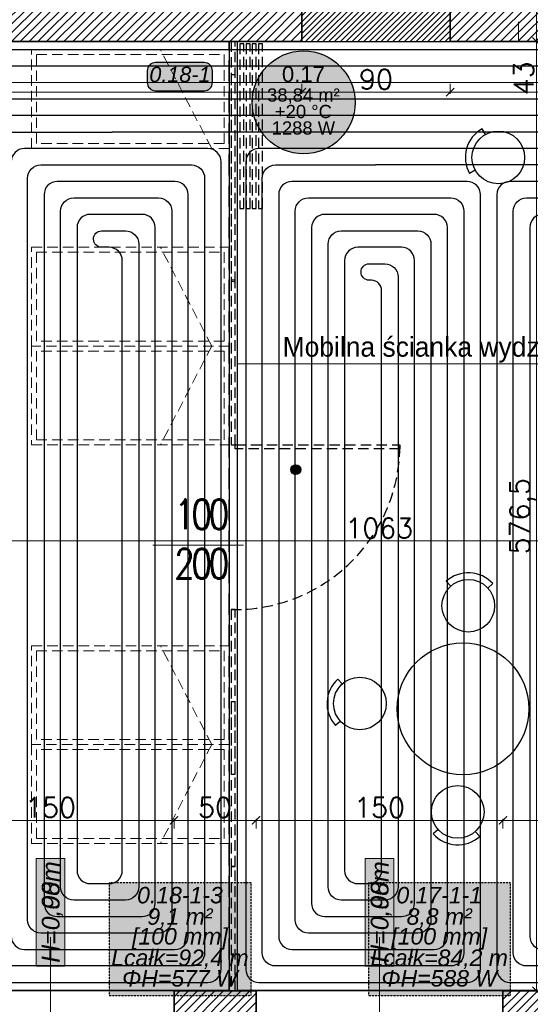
# Model space of a CAD drawing. Header units: millimetres. Extents: x -740 to 33545, y -26688 to 22494.
# Tile 82 of 256: x 9245 to 9555, y 9775 to 10373. Entities that reach past the tile are written whole.
import ezdxf
from ezdxf.enums import TextEntityAlignment as Align
from ezdxf.lldxf.tags import DXFTag

# ---------------------------------------------------------------- set-up
doc = ezdxf.new("R2010")
doc.units = ezdxf.units.MM
doc.header["$MEASUREMENT"] = 0
doc.linetypes.add('DASHED2', pattern=[9.525, 6.35, -3.175])
doc.linetypes.add('HIDDENX2', pattern=[0.1905, 0.127, -0.0635])
doc.layers.get('Defpoints').update_dxf_attribs({"color": 252})
doc.layers.add('_I_EKO_PODKLAD 3', color=252, linetype='Continuous')
doc.layers.add('tabelki opis', color=252, linetype='Continuous')
for name, color, linetype, lineweight in [('A_istniejące ściany', 252, 'Continuous', 35), ('A_l.przerywana', 252, 'ICAD_ISO03W100', 9), ('A_opisy', 252, 'Continuous', 15), ('A_wyposażenie', 252, 'Continuous', 9), ('l. przekrojowa', 252, 'Continuous', 30), ('l.wypełnien', 252, 'Continuous', 5), ('Nowe_820-G Rysunki Obrazki_Nr_pióra__1', 252, 'Continuous', 13), ('wymiarowanie', 252, 'Continuous', 9)]:
    doc.layers.add(name, color=color, linetype=linetype, lineweight=lineweight)
for name, color, linetype, lineweight, true_color in [('IS_Floors zone', 7, 'Continuous', 25, 0x008000), ('IS_Heating_cooling floor', 7, 'HIDDENX2', 25, 0x008000), ('IS_Przyłącze (powrotne)', 5, 'Continuous', 25, 0x0000ff), ('IS_Przyłącze (zasilające)', 1, 'Continuous', 25, 0xff0000), ('IS_Room (Automatic)', 7, 'Continuous', 25, 0x000000), ('IS_Strefa podłóg', 7, 'Continuous', 25, 0x008000), ('IS_Wężownica OChP', 7, 'Continuous', 25, 0x800080)]:
    doc.layers.add(name, color=color, linetype=linetype, lineweight=lineweight, true_color=true_color)
doc.styles.add('1-100', font='simplex.shx', dxfattribs={"width": 0.8, "height": 15})
doc.styles.add('Arial_____', font='arial.ttf')
doc.styles.add('Arial__I__', font='ariali.ttf')
doc.styles.add('ARIALL', font='GOTHIC.TTF', dxfattribs={"height": 40})
doc.styles.add('ROMANS', font='romans')
doc.styles.add('styl2', font='simplex.shx')
tags = doc.linetypes.add('ICAD_ISO03W100', pattern=[30, 12, -18]).pattern_tags.tags
tags[6:7] = [DXFTag(74, 4), DXFTag(75, 0), DXFTag(340, '0'), DXFTag(46, 1.0), DXFTag(50, 0.0), DXFTag(44, 0.0), DXFTag(45, 0.0)]
tags[4:5] = [DXFTag(74, 4), DXFTag(75, 0), DXFTag(340, '0'), DXFTag(46, 1.0), DXFTag(50, 0.0), DXFTag(44, 0.0), DXFTag(45, 0.0)]
doc.dimstyles.new('Skala 1-50', dxfattribs={"dimtxt": 12, "dimasz": 5, "dimexe": 1, "dimexo": 1, "dimgap": 1.5, "dimtad": 1, "dimdec": 1, "dimrnd": 0.5, "dimtxsty": 'styl2', "dimblk": 'ARCHTICK', "dimcen": 5, "dimadec": 0, "dimazin": 0, "dimtfac": 1, "dimtdec": 1, "dimtmove": 1, "dimatfit": 3, "dimldrblk": 'ARCHTICK', "dimfxl": 0, "dimlwd": -1, "dimlwe": -1, "dimarcsym": 0})

# ---------------------------------------------------------------- blocks, each defined once
blk = doc.blocks.new('_ArchTick')
at = {"color": 0, "linetype": 'ByBlock', "const_width": 0.15}
blk.add_lwpolyline([(-0.5, -0.5), (0.5, 0.5)], dxfattribs=at)
blk = doc.blocks.new('*D1187')
at = {"layer": 'Defpoints', "color": 0}
for p in [(9574.19, 10402.52), (9559.18, 10359.34), (9574.19, 10359.34)]:
    blk.add_point(p, dxfattribs=at)
at = {"layer": 'wymiarowanie', "color": 0}
for p, q in [((9564.18, 10402.52), (9558.18, 10402.52)), ((9559.18, 10402.52), (9559.18, 10359.34)), ((9564.18, 10359.34), (9558.18, 10359.34)), ((9559.18, 10359.34), (9559.18, 10326.72))]:
    blk.add_line(p, q, dxfattribs=at)
at = {"layer": 'wymiarowanie', "color": 0, "xscale": 5, "yscale": 5, "zscale": 5}
for p, rotation in [((9559.18, 10402.52), 90), ((9559.18, 10359.34), 270)]:
    blk.add_blockref('_ArchTick', p, dxfattribs=dict(at, rotation=rotation))
at = {"layer": 'wymiarowanie', "color": 0, "insert": (9551.38, 10336.94), "char_height": 12, "attachment_point": 5, "rotation": 90, "style": 'styl2'}
blk.add_mtext('43', dxfattribs=at)
blk = doc.blocks.new('*D1188')
at = {"layer": 'Defpoints', "color": 0}
for p in [(9574.19, 10359.34), (9559.18, 9782.76), (9587.01, 9782.76)]:
    blk.add_point(p, dxfattribs=at)
at = {"layer": 'wymiarowanie', "color": 0}
for p, q in [((9564.18, 10359.34), (9558.18, 10359.34)), ((9559.18, 10359.34), (9559.18, 9782.76)), ((9564.18, 9782.76), (9558.18, 9782.76))]:
    blk.add_line(p, q, dxfattribs=at)
at = {"layer": 'wymiarowanie', "color": 0, "xscale": 5, "yscale": 5, "zscale": 5}
for p, rotation in [((9559.18, 10359.34), 90), ((9559.18, 9782.76), 270)]:
    blk.add_blockref('_ArchTick', p, dxfattribs=dict(at, rotation=rotation))
at = {"layer": 'wymiarowanie', "color": 0, "insert": (9550.84, 10071.05), "char_height": 12, "attachment_point": 5, "rotation": 90, "style": 'styl2'}
blk.add_mtext('576,5', dxfattribs=at)
blk = doc.blocks.new('*D2227')
at = {"layer": 'Defpoints', "color": 0}
for p in [(8932.19, 10064.95), (9995.19, 10064.95), (8932.19, 10055.97)]:
    blk.add_point(p, dxfattribs=at)
at = {"layer": 'wymiarowanie', "color": 0}
for p, q in [((8932.19, 10060.97), (8932.19, 10054.97)), ((9995.19, 10060.97), (9995.19, 10054.97)), ((9995.19, 10055.97), (8932.19, 10055.97))]:
    blk.add_line(p, q, dxfattribs=at)
at = {"layer": 'wymiarowanie', "color": 0, "xscale": 5, "yscale": 5, "zscale": 5, "rotation": 180}
blk.add_blockref('_ArchTick', (8932.19, 10055.97), dxfattribs=at)
at = {"layer": 'wymiarowanie', "color": 0, "xscale": 5, "yscale": 5, "zscale": 5}
blk.add_blockref('_ArchTick', (9995.19, 10055.97), dxfattribs=at)
at = {"layer": 'wymiarowanie', "color": 0, "insert": (9463.69, 10063.77), "char_height": 12, "attachment_point": 5, "style": 'styl2'}
blk.add_mtext('1063', dxfattribs=at)
blk = doc.blocks.new('*D2623')
at = {"layer": 'Defpoints', "color": 0}
for p in [(8932.19, 10359.34), (9416.72, 10359.34), (9416.72, 10328.56)]:
    blk.add_point(p, dxfattribs=at)
at = {"layer": 'wymiarowanie', "color": 0}
for p, q in [((8932.19, 10333.56), (8932.19, 10327.56)), ((9416.72, 10333.56), (9416.72, 10327.56)), ((8932.19, 10328.56), (9416.72, 10328.56))]:
    blk.add_line(p, q, dxfattribs=at)
at = {"layer": 'wymiarowanie', "color": 0, "xscale": 5, "yscale": 5, "zscale": 5, "rotation": 180}
blk.add_blockref('_ArchTick', (8932.19, 10328.56), dxfattribs=at)
at = {"layer": 'wymiarowanie', "color": 0, "xscale": 5, "yscale": 5, "zscale": 5}
blk.add_blockref('_ArchTick', (9416.72, 10328.56), dxfattribs=at)
at = {"layer": 'wymiarowanie', "color": 0, "insert": (9174.45, 10336.91), "char_height": 12, "attachment_point": 5, "style": 'styl2'}
blk.add_mtext('484,5', dxfattribs=at)
blk = doc.blocks.new('*D2624')
at = {"layer": 'Defpoints', "color": 0}
for p in [(9416.72, 10359.34), (9506.72, 10359.34), (9506.72, 10328.56)]:
    blk.add_point(p, dxfattribs=at)
at = {"layer": 'wymiarowanie', "color": 0}
for p, q in [((9416.72, 10333.56), (9416.72, 10327.56)), ((9506.72, 10333.56), (9506.72, 10327.56)), ((9416.72, 10328.56), (9506.72, 10328.56))]:
    blk.add_line(p, q, dxfattribs=at)
at = {"layer": 'wymiarowanie', "color": 0, "xscale": 5, "yscale": 5, "zscale": 5, "rotation": 180}
blk.add_blockref('_ArchTick', (9416.72, 10328.56), dxfattribs=at)
at = {"layer": 'wymiarowanie', "color": 0, "xscale": 5, "yscale": 5, "zscale": 5}
blk.add_blockref('_ArchTick', (9506.72, 10328.56), dxfattribs=at)
at = {"layer": 'wymiarowanie', "color": 0, "insert": (9461.72, 10336.36), "char_height": 12, "attachment_point": 5, "style": 'styl2'}
blk.add_mtext('90', dxfattribs=at)
blk = doc.blocks.new('*D2625')
at = {"layer": 'Defpoints', "color": 0}
for p in [(9506.72, 10359.34), (9878.19, 10359.34), (9878.19, 10328.56)]:
    blk.add_point(p, dxfattribs=at)
at = {"layer": 'wymiarowanie', "color": 0}
for p, q in [((9506.72, 10333.56), (9506.72, 10327.56)), ((9878.19, 10333.56), (9878.19, 10327.56)), ((9506.72, 10328.56), (9878.19, 10328.56))]:
    blk.add_line(p, q, dxfattribs=at)
at = {"layer": 'wymiarowanie', "color": 0, "xscale": 5, "yscale": 5, "zscale": 5, "rotation": 180}
blk.add_blockref('_ArchTick', (9506.72, 10328.56), dxfattribs=at)
at = {"layer": 'wymiarowanie', "color": 0, "xscale": 5, "yscale": 5, "zscale": 5}
blk.add_blockref('_ArchTick', (9878.19, 10328.56), dxfattribs=at)
at = {"layer": 'wymiarowanie', "color": 0, "insert": (9692.45, 10336.91), "char_height": 12, "attachment_point": 5, "style": 'styl2'}
blk.add_mtext('371,5', dxfattribs=at)
blk = doc.blocks.new('*D2646')
at = {"layer": 'Defpoints', "color": 0}
for p in [(9339.01, 9886.31), (9189.01, 9782.76), (9339.01, 9782.76)]:
    blk.add_point(p, dxfattribs=at)
at = {"layer": 'wymiarowanie', "color": 0}
for p, q in [((9189.01, 9881.31), (9189.01, 9887.31)), ((9189.01, 9886.31), (9339.01, 9886.31)), ((9339.01, 9881.31), (9339.01, 9887.31))]:
    blk.add_line(p, q, dxfattribs=at)
at = {"layer": 'wymiarowanie', "color": 0, "xscale": 5, "yscale": 5, "zscale": 5, "rotation": 180}
blk.add_blockref('_ArchTick', (9189.01, 9886.31), dxfattribs=at)
at = {"layer": 'wymiarowanie', "color": 0, "xscale": 5, "yscale": 5, "zscale": 5}
blk.add_blockref('_ArchTick', (9339.01, 9886.31), dxfattribs=at)
at = {"layer": 'wymiarowanie', "color": 0, "insert": (9264.01, 9894.11), "char_height": 12, "attachment_point": 5, "style": 'styl2'}
blk.add_mtext('150', dxfattribs=at)
blk = doc.blocks.new('*D2647')
at = {"layer": 'Defpoints', "color": 0}
for p in [(9388.82, 9886.31), (9339.01, 9782.76), (9388.82, 9782.76)]:
    blk.add_point(p, dxfattribs=at)
at = {"layer": 'wymiarowanie', "color": 0}
for p, q in [((9339.01, 9881.31), (9339.01, 9887.31)), ((9339.01, 9886.31), (9388.82, 9886.31)), ((9388.82, 9881.31), (9388.82, 9887.31))]:
    blk.add_line(p, q, dxfattribs=at)
at = {"layer": 'wymiarowanie', "color": 0, "xscale": 5, "yscale": 5, "zscale": 5, "rotation": 180}
blk.add_blockref('_ArchTick', (9339.01, 9886.31), dxfattribs=at)
at = {"layer": 'wymiarowanie', "color": 0, "xscale": 5, "yscale": 5, "zscale": 5}
blk.add_blockref('_ArchTick', (9388.82, 9886.31), dxfattribs=at)
at = {"layer": 'wymiarowanie', "color": 0, "insert": (9363.92, 9894.11), "char_height": 12, "attachment_point": 5, "style": 'styl2'}
blk.add_mtext('50', dxfattribs=at)
blk = doc.blocks.new('*D2648')
at = {"layer": 'Defpoints', "color": 0}
for p in [(9538.82, 9886.31), (9388.82, 9782.76), (9538.82, 9782.76)]:
    blk.add_point(p, dxfattribs=at)
at = {"layer": 'wymiarowanie', "color": 0}
for p, q in [((9388.82, 9881.31), (9388.82, 9887.31)), ((9388.82, 9886.31), (9538.82, 9886.31)), ((9538.82, 9881.31), (9538.82, 9887.31))]:
    blk.add_line(p, q, dxfattribs=at)
at = {"layer": 'wymiarowanie', "color": 0, "xscale": 5, "yscale": 5, "zscale": 5, "rotation": 180}
blk.add_blockref('_ArchTick', (9388.82, 9886.31), dxfattribs=at)
at = {"layer": 'wymiarowanie', "color": 0, "xscale": 5, "yscale": 5, "zscale": 5}
blk.add_blockref('_ArchTick', (9538.82, 9886.31), dxfattribs=at)
at = {"layer": 'wymiarowanie', "color": 0, "insert": (9463.82, 9894.11), "char_height": 12, "attachment_point": 5, "style": 'styl2'}
blk.add_mtext('150', dxfattribs=at)
blk = doc.blocks.new('*D2649')
at = {"layer": 'Defpoints', "color": 0}
for p in [(9635.2, 9886.31), (9538.82, 9782.76), (9635.2, 9782.76)]:
    blk.add_point(p, dxfattribs=at)
at = {"layer": 'wymiarowanie', "color": 0}
for p, q in [((9538.82, 9881.31), (9538.82, 9887.31)), ((9538.82, 9886.31), (9635.2, 9886.31)), ((9635.2, 9881.31), (9635.2, 9887.31))]:
    blk.add_line(p, q, dxfattribs=at)
at = {"layer": 'wymiarowanie', "color": 0, "xscale": 5, "yscale": 5, "zscale": 5, "rotation": 180}
blk.add_blockref('_ArchTick', (9538.82, 9886.31), dxfattribs=at)
at = {"layer": 'wymiarowanie', "color": 0, "xscale": 5, "yscale": 5, "zscale": 5}
blk.add_blockref('_ArchTick', (9635.2, 9886.31), dxfattribs=at)
at = {"layer": 'wymiarowanie', "color": 0, "insert": (9587.01, 9894.66), "char_height": 12, "attachment_point": 5, "style": 'styl2'}
blk.add_mtext('96,5', dxfattribs=at)

msp = doc.modelspace()

# ---------------------------------------------------------------- hatches: boundary and pattern name
at = {"layer": '_I_EKO_PODKLAD 3', "linetype": 'Continuous'}
msp.add_hatch(color=256, dxfattribs=at).paths.add_polyline_path([(9412.99, 10096.3, 1), (9412.99, 10102.3, 1)])
msp.add_hatch(color=256, dxfattribs=at).paths.add_polyline_path([(9412.99, 10096.3, 1), (9412.99, 10102.3, 1)])
at = {"layer": 'A_opisy', "ltscale": 0.3}
for points in [[(9255.24, 9797.7), (9255.24, 9863.16), (9272.77, 9863.16), (9272.77, 9797.7)], [(9255.24, 9797.7), (9255.24, 9863.16), (9272.77, 9863.16), (9272.77, 9797.7)], [(9255.24, 9797.7), (9255.24, 9863.16), (9272.77, 9863.16), (9272.77, 9797.7)], [(9255.24, 9797.7), (9255.24, 9863.16), (9272.77, 9863.16), (9272.77, 9797.7)], [(9455.06, 9797.7), (9455.06, 9863.16), (9472.59, 9863.16), (9472.59, 9797.7)], [(9455.06, 9797.7), (9455.06, 9863.16), (9472.59, 9863.16), (9472.59, 9797.7)], [(9455.06, 9797.7), (9455.06, 9863.16), (9472.59, 9863.16), (9472.59, 9797.7)], [(9455.06, 9797.7), (9455.06, 9863.16), (9472.59, 9863.16), (9472.59, 9797.7)]]:
    msp.add_hatch(color=256, dxfattribs=at).paths.add_polyline_path(points)
at = {"layer": 'IS_Floors zone', "lineweight": 50, "true_color": 0xffffff, "transparency": 33554687}
msp.add_hatch(color=7, dxfattribs=at).paths.add_polyline_path([(9327.76, 10329.42), (9357.38, 10329.42), (9359.88, 10330.09), (9361.71, 10331.92), (9362.38, 10334.42), (9362.38, 10341.5), (9361.71, 10344), (9359.88, 10345.83), (9357.38, 10346.5), (9327.76, 10346.5), (9325.26, 10345.83), (9323.43, 10344), (9322.76, 10341.5), (9322.76, 10334.42), (9323.43, 10331.92), (9325.26, 10330.09)])
at = {"layer": 'IS_Heating_cooling floor', "lineweight": 50, "true_color": 0xffffff, "transparency": 33554687}
for points in [[(9299.6, 9779.99), (9385.88, 9779.99), (9385.88, 9848.29), (9299.6, 9848.29)], [(9457.1, 9779.99), (9543.38, 9779.99), (9543.38, 9848.29), (9457.1, 9848.29)]]:
    msp.add_hatch(color=7, dxfattribs=at).paths.add_polyline_path(points)
at = {"layer": 'IS_Room (Automatic)', "lineweight": 50, "true_color": 0xffffff, "transparency": 33554687}
msp.add_hatch(color=7, dxfattribs=at).paths.add_polyline_path([(9448.98, 10322.35), (9447.45, 10332), (9443.01, 10340.71), (9436.1, 10347.61), (9427.4, 10352.05), (9417.75, 10353.58), (9408.1, 10352.05), (9399.39, 10347.61), (9392.48, 10340.71), (9388.05, 10332), (9386.52, 10322.35), (9388.05, 10312.7), (9392.48, 10303.99), (9399.39, 10297.09), (9408.1, 10292.65), (9417.75, 10291.12), (9427.4, 10292.65), (9436.1, 10297.09), (9443.01, 10303.99), (9447.45, 10312.7)])
at = {"layer": 'l.wypełnien'}
h = msp.add_hatch(dxfattribs=at)
h.set_pattern_fill('ANSI31', color=256, scale=30, style=0)
h.paths.add_polyline_path([(8887.19, 10284.84), (8887.19, 10539.8), (8932.19, 10539.8), (8932.19, 10402.52), (9059.57, 10402.52), (9368.19, 10402.52), (9394.23, 10402.52), (9416.72, 10402.52), (9416.72, 10359.34), (9405.31, 10359.34), (9376.25, 10359.34), (8932.19, 10359.34), (8932.19, 10284.84)])
h.paths.add_polyline_path([(9871.19, 10801.99), (9871.19, 10791.99), (9878.23, 10791.99), (9890.23, 10791.99), (10052.23, 10791.99), (10052.23, 10564.52), (10066.23, 10564.52), (10066.23, 10706), (10066.23, 10711.93), (10066.23, 10711.98), (10066.23, 10728.73), (10066.23, 10765.23), (10066.23, 10776), (10066.23, 10781.93), (10066.23, 10781.98), (10066.23, 10781.93), (10066.23, 10776), (10066.22, 10776), (10066.23, 10781.93), (10066.23, 10781.98), (10066.23, 10791.99), (10125.49, 10791.99), (10125.49, 10808.08), (10125.49, 10819.93), (10125.49, 10834.32), (10058.81, 10834.32), (9924.19, 10834.32), (9924.19, 10862.32), (9879.19, 10862.32), (9879.19, 10834.32), (9871.19, 10834.32), (9871.19, 10801.99)])
h.paths.add_polyline_path([(9570.47, 10794.52), (9731.23, 10794.52), (9731.23, 10731.52), (9748.23, 10731.52), (9748.23, 10793.99), (9768.19, 10793.99), (9768.19, 10801.99), (9781.19, 10801.99), (9781.19, 10834.32), (9769.78, 10834.32), (9645.19, 10834.32), (9645.19, 10833.52), (9604.19, 10833.52), (9570.47, 10833.52)])
h.paths.add_polyline_path([(9394.23, 10794.52), (9428.47, 10794.52), (9428.47, 10833.52), (9388.19, 10833.52), (9388.19, 10794.52), (9394.23, 10794.52)])
h.paths.add_polyline_path([(9428.47, 10794.52), (9428.47, 10833.52), (9448.47, 10833.52), (9448.47, 10794.52)])
h.paths.add_polyline_path([(9550.47, 10794.52), (9570.47, 10794.52), (9570.47, 10833.52), (9550.47, 10833.52)])
h.paths.add_polyline_path([(9368.19, 10794.52), (9388.19, 10794.52), (9388.19, 10833.52), (9368.19, 10833.52)])
h.paths.add_polyline_path([(9604.19, 10833.52), (9604.19, 10849.32), (9645.19, 10849.32), (9645.19, 10833.52)])
h.paths.add_polyline_path([(9368.19, 10422.52), (9368.19, 10402.52), (9394.23, 10402.52), (9394.23, 10422.52)])
h.paths.add_polyline_path([(9368.19, 10774.52), (9394.23, 10774.52), (9394.23, 10794.52), (9368.19, 10794.52)])
h = msp.add_hatch(dxfattribs=at)
h.set_pattern_fill('ANSI31', color=256, scale=20, style=0)
h.paths.add_polyline_path([(9416.72, 10402.52), (9416.72, 10359.34), (9506.72, 10359.34), (9506.72, 10402.52), (9417.07, 10402.52)])
h = msp.add_hatch(dxfattribs=at)
h.set_pattern_fill('ANSI31', color=256, scale=30, style=0)
h.paths.add_polyline_path([(10179.68, 10402.52), (10279.59, 10402.52), (10279.59, 10396.52), (10273.59, 10396.52), (10273.59, 10123.69), (10279.59, 10126.48), (10279.59, 10017.29), (10316.23, 10017.29), (10316.23, 9992.74), (10279.59, 9992.74), (10279.59, 9927.76), (10254.19, 9927.76), (10254.19, 10359.34), (10179.68, 10359.34)])
h.paths.add_polyline_path([(10260.11, 10246.37), (10272.71, 10246.37), (10272.71, 10279.87), (10260.11, 10279.87)], flags=24)
h.paths.add_polyline_path([(10504.8, 10309.84), (10504.8, 10297.84), (10504.8, 10254.75), (10504.8, 10017.29), (10504.8, 9992.74), (10504.8, 9927.76), (10529.35, 9927.76), (10529.35, 10281.34), (10542.35, 10281.34), (10542.35, 10359.34), (10636.35, 10359.34), (10635.51, 10402.52), (10504.8, 10402.52), (10504.8, 10396.52)])
h.paths.add_polyline_path([(10504.8, 10396.52), (10510.8, 10396.52), (10510.8, 10309.84), (10504.8, 10309.84)], flags=16)
h.paths.add_polyline_path([(10504.8, 10392.52), (10504.8, 10309.84), (10510.8, 10309.84), (10510.8, 10396.52), (10504.8, 10396.52)], flags=0)
h.paths.add_polyline_path([(10515.95, 10326.34), (10515.95, 10347.34), (10530.35, 10347.34), (10530.35, 10326.34)], flags=16)
h.paths.add_polyline_path([(10515.95, 10347.34), (10515.95, 10326.34), (10530.35, 10326.34), (10530.35, 10347.34)], flags=0)
h.paths.add_polyline_path([(10515.95, 10297.84), (10515.95, 10293.34), (10530.35, 10293.34), (10530.35, 10314.34), (10515.95, 10314.34), (10515.95, 10309.84)], flags=16)
h.paths.add_polyline_path([(10515.95, 10297.84), (10515.95, 10309.84), (10515.95, 10314.34), (10530.35, 10314.34), (10530.35, 10293.34), (10515.95, 10293.34)], flags=0)
h.paths.add_polyline_path([(10504.8, 10254.75), (10504.8, 10297.84), (10510.8, 10297.84), (10510.8, 10254.75)], flags=16)
h.paths.add_polyline_path([(10510.8, 10254.75), (10510.8, 10297.84), (10504.8, 10297.84), (10504.8, 10259.75), (10504.8, 10254.75)], flags=0)
h.paths.add_polyline_path([(10504.8, 10297.84), (10510.8, 10297.84), (10510.8, 10309.84), (10504.8, 10309.84)], flags=16)
h.paths.add_polyline_path([(10504.8, 10309.84), (10510.8, 10309.84), (10510.8, 10297.84), (10504.8, 10297.84)], flags=0)
h.paths.add_polyline_path([(10510.8, 10309.84), (10515.95, 10309.84), (10515.95, 10297.84), (10510.8, 10297.84)], flags=16)
h.paths.add_polyline_path([(10510.84, 10326.02), (10523.45, 10326.02), (10523.45, 10359.52), (10510.84, 10359.52)], flags=8)
h.paths.add_polyline_path([(10510.84, 10326.02), (10523.45, 10326.02), (10523.45, 10359.52), (10510.84, 10359.52)], flags=8)
h.paths.add_polyline_path([(9506.72, 10359.34), (9506.72, 10402.52), (9858.19, 10402.52), (9858.19, 10359.34)])
h.paths.add_polyline_path([(10000.19, 10359.34), (10089.09, 10359.34), (10089.09, 10402.52), (10000.19, 10402.52)])
h.paths.add_polyline_path([(10273.59, 10123.69), (10273.59, 10396.52), (10279.59, 10396.52), (10279.59, 10359.34), (10279.59, 10126.48)])
h.paths.add_polyline_path([(10372.72, 9992.74), (10372.72, 10017.29), (10316.23, 10017.29), (10316.23, 9992.74)])
h.paths.add_polyline_path([(9858.19, 10359.34), (9858.19, 10402.52), (9878.19, 10402.52), (9878.19, 10359.34)])
h.paths.add_polyline_path([(10000.19, 10359.34), (10000.19, 10402.52), (9980.19, 10402.52), (9980.19, 10359.34)])
h.paths.add_polyline_path([(10279.59, 9907.76), (10279.59, 9927.76), (10254.19, 9927.76), (10254.19, 9907.76)])
h.paths.add_polyline_path([(10529.35, 9907.76), (10529.35, 9927.76), (10504.8, 9927.76), (10504.8, 9907.76)])
h.paths.add_polyline_path([(10494.8, 10017.29), (10494.8, 9992.74), (10504.8, 9992.74), (10504.8, 10017.29)])
h = msp.add_hatch(dxfattribs=at)
h.set_pattern_fill('ANSI31', color=256, scale=30, style=0)
h.paths.add_polyline_path([(8887.19, 10131.59), (8887.19, 9739.58), (8988.77, 9739.58), (8988.77, 9782.76), (8932.19, 9782.76), (8932.19, 10131.59), (8913.43, 10131.59), (8902.43, 10131.59)])
h.paths.add_polyline_path([(10184.83, 9782.76), (10254.19, 9782.76), (10254.19, 9762.76), (10279.59, 9762.76), (10279.59, 9782.76), (10294.77, 9782.76), (10294.77, 9739.58), (10184.83, 9739.58)])
h.paths.add_polyline_path([(9635.2, 9739.58), (9635.2, 9782.76), (9538.82, 9782.76), (9538.82, 9739.58)])
h.paths.add_polyline_path([(9189.01, 9739.58), (9189.01, 9782.76), (9138.77, 9782.76), (9138.77, 9739.58)])
h.paths.add_polyline_path([(9835.02, 9739.58), (9835.02, 9782.76), (9785.2, 9782.76), (9785.2, 9739.58)])
h.paths.add_polyline_path([(10034.83, 9739.58), (10034.83, 9782.76), (9985.02, 9782.76), (9985.02, 9739.58)])
h.paths.add_polyline_path([(9388.82, 9739.58), (9388.82, 9782.76), (9339.01, 9782.76), (9339.01, 9739.58)])
h.paths.add_polyline_path([(10301.6, 9739.58), (10314.77, 9739.58), (10314.77, 9782.76), (10294.77, 9782.76), (10294.77, 9739.58)])
h.paths.add_polyline_path([(10254.19, 9762.76), (10279.59, 9762.76), (10279.59, 9782.76), (10254.19, 9782.76)])

# ---------------------------------------------------------------- linework, layer by layer
at = {"layer": '_I_EKO_PODKLAD 3', "linetype": 'DASHED2', "ltscale": 2}
for p, q in [((9372.5, 9782.76), (9372.5, 10359.34)), ((9372.5, 9782.76), (9372.5, 10359.34)), ((9377.5, 9782.76), (9377.5, 10359.34)), ((9377.5, 9782.76), (9377.5, 10359.34))]:
    msp.add_line(p, q, dxfattribs=at)
at = {"layer": '_I_EKO_PODKLAD 3', "ltscale": 500}
for p, q in [((9528.19, 10302.87), (9526.24, 10306.36)), ((9528.19, 10302.87), (9526.24, 10306.36)), ((9522.03, 10281.09), (9518.54, 10279.14)), ((9522.03, 10281.09), (9518.54, 10279.14)), ((9507.07, 10028.54), (9504.39, 10031.52)), ((9507.07, 10028.54), (9504.39, 10031.52)), ((9529.66, 10027.38), (9532.63, 10030.06)), ((9529.66, 10027.38), (9532.63, 10030.06)), ((9441.22, 9969.17), (9438.55, 9972.14)), ((9441.22, 9969.17), (9438.55, 9972.14)), ((9440.06, 9946.57), (9437.09, 9943.89)), ((9440.06, 9946.57), (9437.09, 9943.89)), ((9499.43, 9880.73), (9496.46, 9878.05)), ((9499.43, 9880.73), (9496.46, 9878.05)), ((9522.03, 9879.56), (9524.71, 9876.59)), ((9522.03, 9879.56), (9524.71, 9876.59))]:
    msp.add_line(p, q, dxfattribs=at)
at = {"layer": '_I_EKO_PODKLAD 3', "linetype": 'DASHED2'}
for points in [[(9376.25, 10213.36), (9376.25, 10359.34), (9373.75, 10359.35), (9373.75, 10213.81), (9376.25, 10213.36)], [(9381.51, 10257.93), (9381.51, 10357.93), (9379.01, 10357.93), (9379.01, 10257.93), (9381.51, 10257.93)], [(9385.26, 10257.93), (9385.26, 10357.93), (9382.76, 10357.93), (9382.76, 10257.93), (9385.26, 10257.93)], [(9389.01, 10257.93), (9389.01, 10357.93), (9386.51, 10357.93), (9386.51, 10257.93), (9389.01, 10257.93)], [(9392.76, 10257.93), (9392.76, 10357.93), (9390.26, 10357.93), (9390.26, 10257.93), (9392.76, 10257.93)], [(9376.25, 10213.36), (9376.25, 10339.12), (9373.75, 10339.12), (9373.75, 10213.81), (9376.25, 10213.36)], [(9376.25, 10114.34), (9376.25, 10214.34), (9373.75, 10214.34), (9373.75, 10114.34), (9376.25, 10114.34)], [(9376.25, 10114.34), (9376.25, 10214.34), (9373.75, 10214.34), (9373.75, 10114.34), (9376.25, 10114.34)], [(9476.25, 10111.84), (9376.25, 10111.84), (9376.25, 10114.34), (9476.25, 10114.34), (9476.25, 10111.84)], [(9476.25, 10111.84), (9376.25, 10111.84), (9376.25, 10114.34), (9476.25, 10114.34), (9476.25, 10111.84)], [(9376.25, 9914.34), (9376.25, 10014.34), (9373.75, 10014.34), (9373.75, 9914.34), (9376.25, 9914.34)], [(9376.25, 9858.34), (9376.25, 9958.34), (9373.75, 9958.34), (9373.75, 9858.34), (9376.25, 9858.34)], [(9376.25, 9858.34), (9376.25, 9958.34), (9373.75, 9958.34), (9373.75, 9858.34), (9376.25, 9858.34)], [(9376.25, 9782.76), (9376.25, 9858.34), (9373.75, 9858.34), (9373.75, 9782.76)], [(9376.25, 9782.76), (9376.25, 9858.34), (9373.75, 9858.34), (9373.75, 9782.76)]]:
    msp.add_lwpolyline(points, dxfattribs=at)
at = {"layer": '_I_EKO_PODKLAD 3', "ltscale": 500}
for centre, radius in [((9536, 10288.9), 16), ((9536, 10288.9), 16), ((9517.78, 10016.66), 16), ((9517.78, 10016.66), 16), ((9514.55, 9954.05), 40), ((9514.55, 9954.05), 40), ((9451.94, 9957.29), 16), ((9451.94, 9957.29), 16), ((9511.32, 9891.45), 16), ((9511.32, 9891.45), 16)]:
    msp.add_circle(centre, radius, dxfattribs=at)
at = {"layer": '_I_EKO_PODKLAD 3', "linetype": 'Continuous'}
msp.add_circle((9412.99, 10099.3), 3, dxfattribs=at)
msp.add_circle((9412.99, 10099.3), 3, dxfattribs=at)
at = {"layer": '_I_EKO_PODKLAD 3', "ltscale": 500}
for centre, start, end in [((9536, 10288.9), 119.21625, 209.21625), ((9536, 10288.9), 119.21625, 209.21625), ((9517.78, 10016.66), 42.04495, 132.04495), ((9517.78, 10016.66), 42.04495, 132.04495), ((9451.94, 9957.29), 132.04495, 222.04495), ((9451.94, 9957.29), 132.04495, 222.04495), ((9511.32, 9891.45), 222.04495, 312.04495), ((9511.32, 9891.45), 222.04495, 312.04495)]:
    msp.add_arc(centre, 20, start, end, dxfattribs=at)
at = {"layer": '_I_EKO_PODKLAD 3', "linetype": 'DASHED2'}
msp.add_arc((9376.25, 10114.34), 100, 268.56746, 0.50373, dxfattribs=at)
msp.add_arc((9376.25, 10114.34), 100, 268.56746, 0.50373, dxfattribs=at)
at = {"layer": 'A_istniejące ściany', "ltscale": 15}
msp.add_lwpolyline([(9405.31, 10402.52), (9416.72, 10402.52), (9416.72, 10359.34), (9405.31, 10359.34)], dxfattribs=at)
at = {"layer": 'A_istniejące ściany'}
for points in [[(9506.72, 10402.52), (9506.72, 10359.34)], [(8932.19, 10359.34), (9405.31, 10359.34)], [(9506.72, 10359.34), (9878.19, 10359.34)], [(9388.82, 9782.76), (9339.01, 9782.76)], [(9339.01, 9782.76), (9339.01, 9739.58)], [(9388.82, 9739.58), (9388.82, 9782.76)], [(9635.2, 9782.76), (9538.82, 9782.76)], [(9538.82, 9782.76), (9538.82, 9739.58)]]:
    msp.add_lwpolyline(points, dxfattribs=at)
at = {"layer": 'A_l.przerywana', "ltscale": 0.3}
msp.add_lwpolyline([(9548.27, 10359.34), (9548.27, 10371.34)], dxfattribs=at)
at = {"layer": 'A_opisy'}
for p, q in [((9264.01, 9681.91), (9264.01, 9815.38)), ((9463.82, 9681.91), (9463.82, 9815.38))]:
    msp.add_line(p, q, dxfattribs=at)
at = {"layer": 'A_opisy', "ltscale": 0.3}
for points in [[(9255.24, 9797.7), (9255.24, 9863.16), (9272.77, 9863.16), (9272.77, 9797.7)], [(9255.24, 9797.7), (9255.24, 9863.16), (9272.77, 9863.16), (9272.77, 9797.7)], [(9255.24, 9797.7), (9255.24, 9863.16), (9272.77, 9863.16), (9272.77, 9797.7)], [(9255.24, 9797.7), (9255.24, 9863.16), (9272.77, 9863.16), (9272.77, 9797.7)], [(9455.06, 9797.7), (9455.06, 9863.16), (9472.59, 9863.16), (9472.59, 9797.7)], [(9455.06, 9797.7), (9455.06, 9863.16), (9472.59, 9863.16), (9472.59, 9797.7)], [(9455.06, 9797.7), (9455.06, 9863.16), (9472.59, 9863.16), (9472.59, 9797.7)], [(9455.06, 9797.7), (9455.06, 9863.16), (9472.59, 9863.16), (9472.59, 9797.7)]]:
    msp.add_lwpolyline(points, close=True, dxfattribs=at)
at = {"layer": 'A_wyposażenie', "linetype": 'DASHED2'}
for p, q in [((9361.97, 10294.34), (9330.74, 10354.34)), ((9361.97, 10294.34), (9330.74, 10354.34)), ((9361.97, 10174.34), (9330.74, 10234.34)), ((9361.97, 10174.34), (9330.74, 10234.34)), ((9361.97, 10174.34), (9330.74, 10114.34)), ((9361.97, 10174.34), (9330.74, 10114.34)), ((9361.97, 9932.34), (9330.74, 9992.34)), ((9361.97, 9932.34), (9330.74, 9992.34)), ((9361.97, 9932.34), (9330.74, 9872.34)), ((9361.97, 9932.34), (9330.74, 9872.34))]:
    msp.add_line(p, q, dxfattribs=at)
for points in [[(9372.5, 10354.34), (9372.5, 10294.34), (9252.5, 10294.34), (9252.5, 10354.34)], [(9372.5, 10354.34), (9372.5, 10294.34), (9252.5, 10294.34), (9252.5, 10354.34)], [(9369.5, 10351.34), (9369.5, 10297.34), (9255.5, 10297.34), (9255.5, 10351.34)], [(9369.5, 10351.34), (9369.5, 10297.34), (9255.5, 10297.34), (9255.5, 10351.34)], [(9372.5, 10234.34), (9372.5, 10174.34), (9252.5, 10174.34), (9252.5, 10234.34)], [(9372.5, 10234.34), (9372.5, 10174.34), (9252.5, 10174.34), (9252.5, 10234.34)], [(9369.5, 10231.34), (9369.5, 10177.34), (9255.5, 10177.34), (9255.5, 10231.34)], [(9369.5, 10231.34), (9369.5, 10177.34), (9255.5, 10177.34), (9255.5, 10231.34)], [(9372.5, 10114.34), (9372.5, 10174.34), (9252.5, 10174.34), (9252.5, 10114.34)], [(9372.5, 10114.34), (9372.5, 10174.34), (9252.5, 10174.34), (9252.5, 10114.34)], [(9369.5, 10117.34), (9369.5, 10171.34), (9255.5, 10171.34), (9255.5, 10117.34)], [(9369.5, 10117.34), (9369.5, 10171.34), (9255.5, 10171.34), (9255.5, 10117.34)], [(9372.5, 9992.34), (9372.5, 9932.34), (9252.5, 9932.34), (9252.5, 9992.34)], [(9372.5, 9992.34), (9372.5, 9932.34), (9252.5, 9932.34), (9252.5, 9992.34)], [(9369.5, 9989.34), (9369.5, 9935.34), (9255.5, 9935.34), (9255.5, 9989.34)], [(9369.5, 9989.34), (9369.5, 9935.34), (9255.5, 9935.34), (9255.5, 9989.34)], [(9372.5, 9872.34), (9372.5, 9932.34), (9252.5, 9932.34), (9252.5, 9872.34)], [(9372.5, 9872.34), (9372.5, 9932.34), (9252.5, 9932.34), (9252.5, 9872.34)], [(9369.5, 9875.34), (9369.5, 9929.34), (9255.5, 9929.34), (9255.5, 9875.34)], [(9369.5, 9875.34), (9369.5, 9929.34), (9255.5, 9929.34), (9255.5, 9875.34)]]:
    msp.add_lwpolyline(points, close=True, dxfattribs=at)
at = {"layer": 'IS_Floors zone'}
msp.add_lwpolyline([(9327.76, 10329.42), (9357.38, 10329.42, 0.414214), (9362.38, 10334.42), (9362.38, 10341.5, 0.414214), (9357.38, 10346.5), (9327.76, 10346.5, 0.414214), (9322.76, 10341.5), (9322.76, 10334.42, 0.414214)], format="xyb", close=True, dxfattribs=at)
at = {"layer": 'IS_Heating_cooling floor'}
for points in [[(9299.6, 9779.99), (9385.88, 9779.99), (9385.88, 9848.29), (9299.6, 9848.29)], [(9457.1, 9779.99), (9543.38, 9779.99), (9543.38, 9848.29), (9457.1, 9848.29)]]:
    msp.add_lwpolyline(points, close=True, dxfattribs=at)
at = {"layer": 'IS_Przyłącze (powrotne)', "color": 132, "true_color": 0x00c8c8, "transparency": 33554687}
msp.add_lwpolyline([(9813.87, 10365.85), (9813.23, 10365.85, 0.414214), (9812.62, 10365.24), (9812.62, 10362.58), (9812.62, 10302.34, -0.414213), (9804.63, 10294.34), (9530.11, 10294.32), (9456.36, 10294.32)], format="xyb", dxfattribs=at)
at = {"layer": 'IS_Przyłącze (powrotne)', "color": 92, "true_color": 0x00c800, "transparency": 33554687, "extrusion": (0, 0, -1)}
msp.add_lwpolyline([(-9797.62, 10358.46), (-9797.62, 10356.36, 0.414203), (-9795.6, 10354.34), (-9070.11, 10354.31), (-9003.69, 10354.31)], format="xyb", dxfattribs=at)
at = {"layer": 'IS_Przyłącze (powrotne)', "color": 12, "true_color": 0xc80000, "transparency": 33554687, "extrusion": (0, 0, -1)}
msp.add_lwpolyline([(-9802.62, 10348.46), (-9802.62, 10341.26, 0.414201), (-9795.7, 10334.34), (-9215.11, 10334.31), (-9212.61, 10334.31)], format="xyb", dxfattribs=at)
at = {"layer": 'IS_Przyłącze (powrotne)', "color": 9, "true_color": 0xc8c8c8, "transparency": 33554687, "extrusion": (0, -9.38948e-56, -1)}
msp.add_lwpolyline([(-9590.11, 10314.33), (-9372.61, 10314.31), (-9296.36, 10314.31)], dxfattribs=at)
at = {"layer": 'IS_Przyłącze (zasilające)', "color": 132, "true_color": 0x00c8c8, "transparency": 33554687, "extrusion": (0, 0, -1)}
msp.add_lwpolyline([(-9813.87, 10363.85), (-9814.51, 10363.85, 0.414214), (-9815.12, 10363.24), (-9815.12, 10362.58), (-9815.13, 10292.34, 0.414213), (-9807.13, 10284.34), (-9530.11, 10284.32), (-9461.36, 10284.32)], format="xyb", dxfattribs=at)
at = {"layer": 'IS_Przyłącze (zasilające)', "color": 12, "true_color": 0xc80000, "transparency": 33554687, "extrusion": (0, 0, -1)}
msp.add_lwpolyline([(-9803.87, 10363.85), (-9804.51, 10363.85, 0.414214), (-9805.12, 10363.24), (-9805.12, 10362.58), (-9805.12, 10332.34, 0.414201), (-9797.12, 10324.34), (-9510.11, 10324.33)], format="xyb", dxfattribs=at)
at = {"layer": 'IS_Przyłącze (zasilające)', "color": 92, "true_color": 0x00c800, "transparency": 33554687, "extrusion": (0, 0, -1)}
msp.add_lwpolyline([(-9800.12, 10353.46), (-9800.12, 10348.81, 0.414203), (-9795.65, 10344.34), (-9070.11, 10344.31), (-9008.69, 10344.31)], format="xyb", dxfattribs=at)
at = {"layer": 'IS_Przyłącze (zasilające)', "color": 12, "true_color": 0xc80000, "transparency": 33554687, "extrusion": (0, 7.96391e-56, -1)}
msp.add_lwpolyline([(-9510.11, 10324.33), (-9215.11, 10324.31), (-9207.61, 10324.31)], dxfattribs=at)
at = {"layer": 'IS_Przyłącze (zasilające)', "color": 9, "true_color": 0xc8c8c8, "transparency": 33554687, "extrusion": (0, -2.17975e-60, -1)}
msp.add_lwpolyline([(-9591.36, 10304.33), (-9372.61, 10304.31), (-9301.36, 10304.31)], dxfattribs=at)
at = {"layer": 'IS_Room (Automatic)'}
msp.add_circle((9417.75, 10322.35), 31.23, dxfattribs=at)
at = {"layer": 'IS_Strefa podłóg', "extrusion": (0, 3.21964e-61, -1)}
msp.add_lwpolyline([(-9372.61, 9782.88), (-8932.28, 9782.88), (-8932.28, 10359.31), (-9372.61, 10359.31)], close=True, dxfattribs=at)
at = {"layer": 'IS_Strefa podłóg', "extrusion": (0, 0, -1)}
msp.add_lwpolyline([(-10254.26, 9782.88), (-9377.61, 9782.88), (-9377.61, 10359.31), (-9995.27, 10359.35), (-9995.28, 9907.85), (-10254.26, 9907.85)], close=True, dxfattribs=at)
at = {"layer": 'IS_Wężownica OChP', "color": 9, "true_color": 0xc8c8c8, "transparency": 33554687}
for points in [[(9296.36, 10314.31), (9228.11, 10314.31, 0.414212)], [(9228.11, 9787.88), (9359.61, 9787.88, 0.414214), (9367.61, 9795.88), (9367.61, 10286.31, 0.414213), (9359.61, 10294.31), (9248.11, 10294.32, 0.414214), (9240.11, 10286.32)], [(9240.11, 9815.88, 0.414214), (9248.11, 9807.88), (9339.61, 9807.88, 0.414214), (9347.61, 9815.88), (9347.61, 10266.32, 0.414209), (9339.61, 10274.32), (9268.11, 10274.32, 0.414218), (9260.11, 10266.32), (9260.11, 9835.88, 0.414214), (9268.11, 9827.88), (9319.61, 9827.88, 0.414214), (9327.61, 9835.88), (9327.61, 10246.32, 0.414202), (9319.61, 10254.32), (9288.11, 10254.32, 0.414225), (9280.11, 10246.32), (9280.11, 9855.88, 0.414214), (9288.11, 9847.88), (9299.61, 9847.88, 0.414214), (9307.61, 9855.88), (9307.61, 10226.32, 0.414204), (9299.61, 10234.32), (9295.01, 10234.32, -0.414204), (9290.11, 10239.22), (9290.11, 10239.42, -0.414231), (9295.01, 10244.32), (9309.61, 10244.32, -0.414196), (9317.61, 10236.32), (9317.61, 9845.88, -0.414214), (9309.61, 9837.88), (9278.11, 9837.88, -0.414214), (9270.11, 9845.88), (9270.11, 10256.32, -0.414221), (9278.11, 10264.32), (9329.61, 10264.32, -0.414206), (9337.61, 10256.32), (9337.61, 9825.88, -0.414214), (9329.61, 9817.88), (9258.11, 9817.88, -0.414214), (9250.11, 9825.88), (9250.11, 10276.32, -0.414216), (9258.11, 10284.32), (9349.61, 10284.32, -0.414211), (9357.61, 10276.32), (9357.61, 9805.88, -0.414214), (9349.61, 9797.88), (9238.11, 9797.88, -0.414214)]]:
    msp.add_lwpolyline(points, format="xyb", dxfattribs=at)
msp.add_lwpolyline([(9238.11, 10304.31), (9301.36, 10304.31)], dxfattribs=at)
at = {"layer": 'IS_Wężownica OChP', "color": 132, "true_color": 0x00c8c8, "transparency": 33554687}
msp.add_lwpolyline([(9456.36, 10294.32), (9390.61, 10294.32, 0.414199), (9382.61, 10286.32), (9382.61, 9795.88, 0.414214), (9390.61, 9787.88), (9517.11, 9787.88, 0.414214), (9525.11, 9795.88), (9525.11, 10266.32, 0.414227), (9517.11, 10274.32), (9410.61, 10274.32, 0.4142), (9402.61, 10266.32), (9402.61, 9815.88, 0.414214), (9410.61, 9807.88), (9497.11, 9807.88, 0.414214), (9505.11, 9815.88), (9505.11, 10246.32, 0.414228), (9497.11, 10254.32), (9430.61, 10254.32, 0.414199), (9422.61, 10246.32), (9422.61, 9835.88, 0.414214), (9430.61, 9827.88), (9477.11, 9827.88, 0.414214), (9485.11, 9835.88), (9485.11, 10226.32, 0.414224), (9477.11, 10234.32), (9450.61, 10234.32, 0.414203), (9442.61, 10226.32), (9442.61, 9855.88, 0.414214), (9450.61, 9847.88), (9457.11, 9847.88, 0.414214), (9465.11, 9855.88), (9465.11, 10208.19, 0.414223), (9458.98, 10214.32), (9457.51, 10214.32, -0.414223), (9452.61, 10219.22), (9452.61, 10219.42, -0.414202), (9457.51, 10224.32), (9467.11, 10224.32, -0.414225), (9475.11, 10216.32), (9475.11, 9845.88, -0.414214), (9467.11, 9837.88), (9440.61, 9837.88, -0.414214), (9432.61, 9845.88), (9432.61, 10236.32, -0.414201), (9440.61, 10244.32), (9487.11, 10244.32, -0.414226), (9495.11, 10236.32), (9495.11, 9825.88, -0.414214), (9487.11, 9817.88), (9420.61, 9817.88, -0.414214), (9412.61, 9825.88), (9412.61, 10256.32, -0.4142), (9420.61, 10264.32), (9507.11, 10264.32, -0.414227), (9515.11, 10256.32), (9515.11, 9805.88, -0.414214), (9507.11, 9797.88), (9400.61, 9797.88, -0.414214), (9392.61, 9805.88), (9392.61, 10276.32, -0.414198), (9400.61, 10284.32), (9461.36, 10284.32)], format="xyb", dxfattribs=at)
at = {"layer": 'IS_Wężownica OChP', "color": 212, "true_color": 0xc800c8, "transparency": 33554687}
for points in [[(9615.11, 10274.33), (9543.11, 10274.33, 0.414199), (9535.11, 10266.33), (9535.11, 9795.88, 0.414214), (9543.11, 9787.88), (9682.11, 9787.88, 0.414214)], [(9672.11, 9797.88), (9553.11, 9797.88, -0.414214), (9545.11, 9805.88), (9545.11, 10256.33, -0.414198), (9553.11, 10264.33), (9620.11, 10264.33)], [(9563.11, 10254.33, 0.414199), (9555.11, 10246.33), (9555.11, 9815.88, 0.414214), (9563.11, 9807.88)]]:
    msp.add_lwpolyline(points, format="xyb", dxfattribs=at)
at = {"layer": 'l. przekrojowa'}
msp.add_lwpolyline([(9416.72, 10359.34), (9506.72, 10359.34), (9506.72, 10402.52), (9416.72, 10402.52)], close=True, dxfattribs=at)
at = {"layer": 'Nowe_820-G Rysunki Obrazki_Nr_pióra__1', "linetype": 'Continuous', "lineweight": 13}
for points in [[(9325.89, 10359.34), (9316.57, 10359.34)], [(9325.89, 10359.34), (9336.05, 10359.34)], [(9187.39, 9782.76), (9340.63, 9782.76)], [(9339.01, 9782.76), (9540.45, 9782.76)]]:
    msp.add_lwpolyline(points, dxfattribs=at)
at = {"layer": 'wymiarowanie'}
for p, q in [((9377.5, 10163.55), (9684.14, 10163.55)), ((9326.19, 10053.34), (9381.19, 10053.34))]:
    msp.add_line(p, q, dxfattribs=at)

# ---------------------------------------------------------------- texts
at = {"layer": 'A_opisy', "ltscale": 0.3, "char_height": 10.8, "width": 109.7533, "attachment_point": 1, "rotation": 90, "style": 'ARIALL'}
for s, insert in [('\\pi43.41246;{\\fArial|b0|i1|c238|p34;153}\\P\\pi43.29366;{\\fArial|b0|i1|c238|p34;175}', (9248.92, 9636.58)), ('\\pi43.41246;{\\fArial|b0|i1|c238|p34;153}\\P\\pi43.29366;{\\fArial|b0|i1|c238|p34;175}', (9448.73, 9636.58)), ('{\\fArial|b0|i1|c238|p34;H=0,00m}', (9258.7, 9799.82)), ('{\\fArial|b0|i1|c238|p34;H=0,98m}', (9258.7, 9799.82)), ('{\\fArial|b0|i1|c238|p34;H=0,00m}', (9458.51, 9799.82)), ('{\\fArial|b0|i1|c238|p34;H=0,98m}', (9458.51, 9799.82))]:
    msp.add_mtext(s, dxfattribs=dict(at, insert=insert))
at = {"layer": 'IS_Floors zone', "style": 'Arial__I__'}
msp.add_text('0.18-1', height=9.375, dxfattribs=at).set_placement((9342.61, 10339.31), align=Align.MIDDLE_CENTER)
at = {"layer": 'IS_Heating_cooling floor', "style": 'Arial__I__'}
for s, p in [('0.18-1-3', (9342.61, 9832.88)), ('0.17-1-1', (9500.11, 9832.88)), ('[100 mm]', (9342.61, 9807.88)), ('[100 mm]', (9500.11, 9807.88))]:
    msp.add_text(s, height=10, dxfattribs=at).set_placement(p, align=Align.BOTTOM_CENTER)
for s, p in [('9,1 m²', (9342.61, 9827.88)), ('8,8 m²', (9500.11, 9827.88)), ('Lcałk=92,4 m', (9342.61, 9802.88)), ('Lcałk=84,2 m', (9500.11, 9802.88))]:
    msp.add_text(s, height=10, dxfattribs=at).set_placement(p, align=Align.MIDDLE_CENTER)
for s, p in [('ΦH=577 W', (9342.61, 9795.38)), ('ΦH=588 W', (9500.11, 9795.38))]:
    msp.add_text(s, height=10, dxfattribs=at).set_placement(p, align=Align.TOP_CENTER)
at = {"layer": 'IS_Room (Automatic)', "style": 'Arial_____'}
msp.add_text('0.17', height=9.6, dxfattribs=at).set_placement((9417.61, 10331.81), align=Align.BOTTOM_CENTER)
for s, p in [('38,84 m²', (9417.61, 10326.81)), ('+20 °C', (9417.61, 10316.81)), ('1288 W', (9417.61, 10306.81))]:
    msp.add_text(s, height=8, dxfattribs=at).set_placement(p, align=Align.MIDDLE_CENTER)
at = {"layer": 'tabelki opis', "insert": (9079.33, 10068.2), "char_height": 10.24, "width": 164.736, "attachment_point": 1}
msp.add_mtext('\\pi14.38464;{\\fCentury Gothic|b0|i1|c238|p34;SALA WYPOCZYNKU}', dxfattribs=at)
at = {"layer": 'wymiarowanie', "char_height": 12, "width": 621.5287, "attachment_point": 1}
for s, insert in [('\\pi11.65274;{\\fCentury Gothic|b0|i0|c238|p34;Warstwa tynkarska - wyprawa dekoracyjna z tynku silikonowego o strukturze }\\pi12.21674;{\\fCentury Gothic|b0|i0|c238|p34;baranka o uziarnieniu 1,5 lub 2mm; kolor wg NCS:S1002-G50Y}\\P\\pi419.66474;{\\fCentury Gothic|b0|i0|c238|p34;grubość styropianu 20cm}\\P\\pi621.52874;{\\fCentury Gothic|b0|i0|c238|p34; }', (5416.61, 10370.91)), ('\\pi452.88074;{\\fCentury Gothic|b0|i0|c238|p34;Parapety zewnętrzne}\\P\\pi223.76474;{\\fCentury Gothic|b0|i0|c238|p34; z blachy stalowej powlekanej w kolorze RAL 7016}', (5416.61, 10228.95)), ('\\pi463.76474;{\\fCentury Gothic|b0|i0|c238|p34;Obróbka cokołowa}\\P\\pi223.76474;{\\fCentury Gothic|b0|i0|c238|p34; z blachy stalowej powlekanej w kolorze RAL 7016}', (5416.61, 10130.15))]:
    msp.add_mtext(s, dxfattribs=dict(at, insert=insert))
at = {"layer": 'wymiarowanie', "linetype": 'Continuous', "insert": (9751.95, 10179.9), "char_height": 12, "width": 327.6277, "attachment_point": 3, "style": 'ROMANS'}
msp.add_mtext('{\\fCentury Gothic|b0|i0|c238|p0;Mobilna ścianka wydzielająca strefę }{\\fCentury Gothic|b0|i0|c238|p0;wypoczynku}\\P{\\fCentury Gothic|b0|i0|c238|p0; }', dxfattribs=at)
at = {"layer": 'wymiarowanie', "linetype": 'DASHED2', "insert": (9370.67, 10081.17), "char_height": 18, "width": 45.8115, "attachment_point": 3, "style": '1-100'}
msp.add_mtext('\\pi2.05714;{\\T0.75000;100}\\P{\\T0.75000;200}', dxfattribs=at)

# ---------------------------------------------------------------- dimensions: what is measured, and where the dimension line sits
at = {"layer": 'wymiarowanie'}
dim = msp.add_linear_dim(base=(9559.18, 10359.34), p1=(9574.19, 10402.52), p2=(9574.19, 10359.34), angle=90, dimstyle='Skala 1-50', dxfattribs=at)
dim.commit()
dim.dimension.update_dxf_attribs({"geometry": '*D1187', "text_midpoint": (9559.18, 10336.94), "dimtype": 160})
for base, p1, p2, picture, middle in [((9416.72, 10328.56), (8932.19, 10359.34), (9416.72, 10359.34), '*D2623', (9174.45, 10336.91)), ((9506.72, 10328.56), (9416.72, 10359.34), (9506.72, 10359.34), '*D2624', (9461.72, 10336.36)), ((9878.19, 10328.56), (9506.72, 10359.34), (9878.19, 10359.34), '*D2625', (9692.45, 10336.91)), ((8932.19, 10055.97), (9995.19, 10064.95), (8932.19, 10064.95), '*D2227', (9463.69, 10063.77)), ((9635.2, 9886.31), (9538.82, 9782.76), (9635.2, 9782.76), '*D2649', (9587.01, 9894.66)), ((9339.01, 9886.31), (9189.01, 9782.76), (9339.01, 9782.76), '*D2646', (9264.01, 9894.11)), ((9388.82, 9886.31), (9339.01, 9782.76), (9388.82, 9782.76), '*D2647', (9363.92, 9894.11)), ((9538.82, 9886.31), (9388.82, 9782.76), (9538.82, 9782.76), '*D2648', (9463.82, 9894.11))]:
    dim = msp.add_linear_dim(base=base, p1=p1, p2=p2, dimstyle='Skala 1-50', dxfattribs=at)
    dim.commit()
    dim.dimension.update_dxf_attribs({"geometry": picture, "text_midpoint": middle})
dim = msp.add_linear_dim(base=(9559.18, 9782.76), p1=(9574.19, 10359.34), p2=(9587.01, 9782.76), angle=90, dimstyle='Skala 1-50', dxfattribs=at)
dim.commit()
dim.dimension.update_dxf_attribs({"geometry": '*D1188', "text_midpoint": (9550.84, 10071.05)})

doc.saveas('drawing.dxf')
